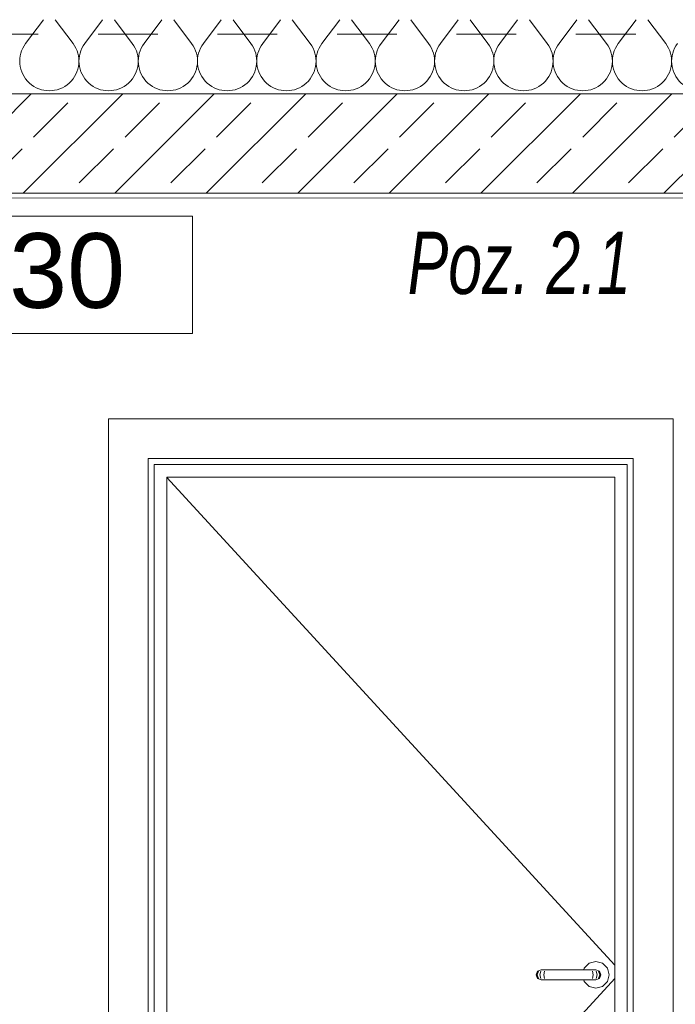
# Model space of a CAD drawing. Header units: millimetres. Extents: x 92668 to 123324, y -8921 to 14506.
# Tile 121 of 133: x 113452 to 114769, y 9611 to 11589. Entities that reach past the tile are written whole.
import ezdxf

# ---------------------------------------------------------------- set-up
doc = ezdxf.new("R2010")
doc.units = ezdxf.units.MM
doc.header["$MEASUREMENT"] = 0
doc.linetypes.add('Przerywana', pattern=[240, 120, -120])
doc.linetypes.add('Wipeout_Contour', pattern=[1000, 0, -1000])
for name, color, linetype, lineweight, true_color in [('0_Nr_pióra__85', 7, 'Continuous', 13, 0x80c2ff), ('Nowe_A-Konstrukcja Opis_Nr_pióra__58', 7, 'Continuous', 13, 0xdf0000), ('Nowe_A-Wymiary-Wewnętrzne_Nr_pióra__45', 7, 'Continuous', 15, 0x40a5ff), ('Nowe_A-Wymiary-Wewnętrzne_Nr_pióra__85', 7, 'Continuous', 13, 0x80c2ff), ('Nowe_A-Wymiary-Zewnętrzne_Nr_pióra__45', 7, 'Continuous', 15, 0x40a5ff), ('Nowe_A-Wymiary-Zewnętrzne_Nr_pióra__85', 7, 'Continuous', 13, 0x80c2ff)]:
    doc.layers.add(name, color=color, linetype=linetype, lineweight=lineweight, true_color=true_color)
for name, color, linetype, lineweight in [('Nowe_A-PPOŻ_Nr_pióra__20', 1, 'Continuous', 13), ('Nowe_A-Stropy_Nr_pióra__174', 7, 'Continuous', 5), ('Nowe_A-Stropy_Nr_pióra__49', 7, 'Continuous', 15), ('Nowe_A-Stropy_Nr_pióra__9', 7, 'Continuous', 13), ('Nowe_A-Wymiary-Wewnętrzne_Nr_pióra__46', 5, 'Continuous', 15), ('Nowe_A-Wymiary-Zewnętrzne_Nr_pióra__46', 5, 'Continuous', 15), ('Nowe_Drzwi Archicad_Nr_pióra__3', 7, 'Continuous', 13)]:
    doc.layers.add(name, color=color, linetype=linetype, lineweight=lineweight)
for name, color, linetype in [('Nowe_A-Stropy', 7, 'Continuous'), ('Nowe_A-Wymiary-Wewnętrzne', 7, 'Continuous'), ('Nowe_A-Wymiary-Zewnętrzne', 7, 'Continuous'), ('Nowe_A-Ściany-Działowe', 7, 'Continuous'), ('Nowe_Drzwi Archicad', 7, 'Continuous')]:
    doc.layers.add(name, color=color, linetype=linetype)
doc.styles.add('STYL_AUTOMATYCZNY_1', font='arial.ttf')
doc.styles.add('STYL_AUTOMATYCZNY_2', font='arial.ttf')
doc.styles.add('STYL_AUTOMATYCZNY_4', font='arial.ttf', dxfattribs={"width": 0.7})
doc.dimstyles.new('STYL_AUTOMATYCZNY__1', dxfattribs={"dimtxt": 125, "dimasz": 47.5, "dimexe": 0.18, "dimexo": 20, "dimgap": 0, "dimtad": 1, "dimdec": 1, "dimlfac": 0.1, "dimzin": 0, "dimdsep": 46, "dimtxsty": 'STYL_AUTOMATYCZNY_2', "dimblk": 'ARROWHEAD_11', "dimblk1": 'ARROWHEAD_11', "dimblk2": 'ARROWHEAD_11', "dimcen": 0.09, "dimclrd": 256, "dimclre": 256, "dimclrt": 5, "dimadec": 1, "dimazin": 0, "dimtfac": 1, "dimtdec": 4, "dimtmove": 0, "dimatfit": 3, "dimfxl": 0, "dimtolj": 1, "dimtzin": 0, "dimarcsym": 0})

# ---------------------------------------------------------------- blocks, each defined once
blk = doc.blocks.new('*X53')
at = {"layer": 'Nowe_A-Stropy_Nr_pióra__174', "color": 7, "linetype": 'Continuous', "lineweight": 5}
for p, q in [((113464.3, 11541.2), (113500, 11588.8)), ((113559.5, 11541.2), (113523.8, 11588.8)), ((113583.3, 11541.2), (113619, 11588.8)), ((113678.6, 11541.2), (113642.9, 11588.8)), ((113702.4, 11541.2), (113738.1, 11588.8)), ((113797.6, 11541.2), (113761.9, 11588.8)), ((113821.4, 11541.2), (113857.1, 11588.8)), ((113916.7, 11541.2), (113881, 11588.8)), ((113940.5, 11541.2), (113976.2, 11588.8)), ((114035.7, 11541.2), (114000, 11588.8)), ((114059.5, 11541.2), (114095.2, 11588.8)), ((114154.8, 11541.2), (114119, 11588.8)), ((114178.6, 11541.2), (114214.3, 11588.8)), ((114273.8, 11541.2), (114238.1, 11588.8)), ((114297.6, 11541.2), (114333.3, 11588.8)), ((114392.9, 11541.2), (114357.1, 11588.8)), ((114416.7, 11541.2), (114452.4, 11588.8)), ((114511.9, 11541.2), (114476.2, 11588.8)), ((114535.7, 11541.2), (114571.4, 11588.8)), ((114631, 11541.2), (114595.2, 11588.8)), ((114654.8, 11541.2), (114690.5, 11588.8)), ((114750, 11541.2), (114714.3, 11588.8))]:
    blk.add_line(p, q, dxfattribs=at)
for centre in [(113511.9, 11505.5), (113631, 11505.5), (113750, 11505.5), (113869, 11505.5), (113988.1, 11505.5), (114107.1, 11505.5), (114226.2, 11505.5), (114345.2, 11505.5), (114464.3, 11505.5), (114583.3, 11505.5), (114702.4, 11505.5), (114821.4, 11505.5)]:
    blk.add_arc(centre, 59.5, 143.1301, 36.8699, dxfattribs=at)
blk = doc.blocks.new('ElemPrzekroju_39')
at = {"layer": 'Nowe_A-Stropy', "linetype": 'Continuous', "lineweight": 0, "true_color": 0x000000}
h = blk.add_hatch(dxfattribs=at)
h.set_pattern_fill('Beton_zbrojony', color=18, style=0, pattern_type=2)
h.set_pattern_definition([(45, (0, 0), (-91.92388, 91.92388), []), (45, (-45.96, 45.96), (-91.92388, 91.92388), [97.5, -32.5])])
h.paths.add_polyline_path([(109667.6, 11240), (109677.6, 11240), (112262.6, 11240), (112397.6, 11240), (116907.6, 11240), (116917.6, 11240), (116917.6, 11440), (109667.6, 11440)])
h = blk.add_hatch(dxfattribs=at)
h.set_pattern_fill('Tynk', color=18, style=0, pattern_type=2)
h.set_pattern_definition([(0, (0, 0), (0, 86.60254), [0, -50]), (0, (25, 43.3), (0, 86.60254), [0, -50])])
h.paths.add_polyline_path([(116907.6, 11240), (112397.6, 11240), (112397.6, 11230), (116907.6, 11230)])
at = {"layer": 'Nowe_A-Stropy_Nr_pióra__49', "color": 7, "linetype": 'Continuous', "lineweight": 15}
blk.add_line((116907.6, 11230), (112397.6, 11230), dxfattribs=at)
at = {"layer": 'Nowe_A-Stropy_Nr_pióra__9', "color": 7, "linetype": 'Continuous', "lineweight": 13}
for p, q in [((116917.6, 11440), (109667.6, 11440)), ((116907.6, 11240), (112397.6, 11240))]:
    blk.add_line(p, q, dxfattribs=at)
at = {"layer": 'Nowe_A-Stropy', "lineweight": 0}
blk.add_blockref('*X53', (0, 0), dxfattribs=at)
blk = doc.blocks.new('ElemPrzekroju_81')
at = {"color": 254, "linetype": 'Wipeout_Contour', "lineweight": 0, "ltscale": 2507769.774379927}
blk.add_wipeout([(112997.6, 9610), (112997.6, 9530), (113027.6, 9530), (113027.6, 9330), (113022.6, 9330), (113022.6, 9069), (113020.3, 9069), (113018.2, 9065.9), (113013.3, 9062.6), (113007.6, 9061.5), (112997.6, 9061.5), (112997.6, 8670), (113630.7, 8670), (113630.7, 10787), (114764.7, 10787), (114764.7, 8670), (116907.6, 8670), (116907.6, 11230), (112997.6, 11230), (112997.6, 10476.7), (113027.6, 10476.7), (113027.6, 9610)], dxfattribs=at).dxf.layer = 'Nowe_A-Ściany-Działowe'
blk = doc.blocks.new('ElemPrzekroju_83')
at = {"color": 254, "linetype": 'Wipeout_Contour', "lineweight": 0, "ltscale": 456531.765809}
blk.add_wipeout([(113722.7, 10695), (113710.7, 10707), (113710.7, 8670), (113722.7, 8670)], dxfattribs=at).dxf.layer = 'Nowe_Drzwi Archicad'
at = {"color": 254, "linetype": 'Wipeout_Contour', "lineweight": 0, "ltscale": 460365.85244}
blk.add_wipeout([(114672.7, 8670), (114684.7, 8670), (114684.7, 10707), (114672.7, 10695)], dxfattribs=at).dxf.layer = 'Nowe_Drzwi Archicad'
at = {"color": 254, "linetype": 'Wipeout_Contour', "lineweight": 0, "ltscale": 2070308.138889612}
blk.add_wipeout([(114585.4, 9660), (114586.4, 9656.5), (114596.2, 9646.6), (114609.7, 9643), (114623.2, 9646.6), (114633.1, 9656.5), (114636.7, 9670), (114633.1, 9683.5), (114623.2, 9693.4), (114609.7, 9697), (114596.2, 9693.4), (114586.4, 9683.5), (114585.4, 9680), (114609.7, 9680), (114616.8, 9677.1), (114619.7, 9670), (114616.8, 9662.9), (114609.7, 9660)], dxfattribs=at).dxf.layer = 'Nowe_Drzwi Archicad'
at = {"layer": 'Nowe_Drzwi Archicad_Nr_pióra__3', "color": 7, "linetype": 'Continuous', "lineweight": 13}
for p, q in [((114596.2, 9693.4), (114609.7, 9697)), ((114609.7, 9697), (114623.2, 9693.4)), ((114633.1, 9683.5), (114636.7, 9670)), ((114636.7, 9670), (114633.1, 9656.5)), ((114609.7, 9643), (114596.2, 9646.6)), ((114623.2, 9646.6), (114609.7, 9643))]:
    blk.add_line(p, q, dxfattribs=at)
at = {"color": 254, "linetype": 'Wipeout_Contour', "lineweight": 0, "ltscale": 458792.082931}
blk.add_wipeout([(114684.7, 10707), (113710.7, 10707), (113722.7, 10695), (114672.7, 10695)], dxfattribs=at).dxf.layer = 'Nowe_Drzwi Archicad'
at = {"color": 254, "linetype": 'Wipeout_Contour', "lineweight": 0, "ltscale": 456599.696823}
blk.add_wipeout([(113722.7, 8670), (113747.7, 8670), (113747.7, 10670), (113722.7, 10670)], dxfattribs=at).dxf.layer = 'Nowe_Drzwi Archicad'
at = {"color": 254, "linetype": 'Wipeout_Contour', "lineweight": 0, "ltscale": 460286.365094}
blk.add_wipeout([(114647.7, 8670), (114672.7, 8670), (114672.7, 10670), (114647.7, 10670)], dxfattribs=at).dxf.layer = 'Nowe_Drzwi Archicad'
at = {"color": 254, "linetype": 'Wipeout_Contour', "lineweight": 0, "ltscale": 460097.431409}
blk.add_wipeout([(114618, 9670), (114615.3, 9662.9), (114616.8, 9662.9), (114619.7, 9670)], dxfattribs=at).dxf.layer = 'Nowe_Drzwi Archicad'
at = {"color": 254, "linetype": 'Wipeout_Contour', "lineweight": 0, "ltscale": 456357.091648}
blk.add_wipeout([(113630.7, 10787), (113630.7, 8670), (113710.7, 8670), (113710.7, 10707)], dxfattribs=at).dxf.layer = 'Nowe_Drzwi Archicad'
at = {"color": 254, "linetype": 'Wipeout_Contour', "lineweight": 0, "ltscale": 460557.763795}
blk.add_wipeout([(114764.7, 8670), (114764.7, 10787), (114684.7, 10707), (114684.7, 8670)], dxfattribs=at).dxf.layer = 'Nowe_Drzwi Archicad'
at = {"color": 254, "linetype": 'Wipeout_Contour', "lineweight": 0, "ltscale": 688175.356011}
blk.add_wipeout([(113722.7, 10695), (113722.7, 10670), (113747.7, 10670), (114647.7, 10670), (114672.7, 10670), (114672.7, 10695)], dxfattribs=at).dxf.layer = 'Nowe_Drzwi Archicad'
at = {"color": 254, "linetype": 'Wipeout_Contour', "lineweight": 0, "ltscale": 460082.152575}
blk.add_wipeout([(114608.6, 9680), (114615.3, 9677.1), (114616.8, 9677.1), (114609.7, 9680)], dxfattribs=at).dxf.layer = 'Nowe_Drzwi Archicad'
at = {"color": 254, "linetype": 'Wipeout_Contour', "lineweight": 0, "ltscale": 460076.411719}
blk.add_wipeout([(114608.6, 9660), (114609.7, 9660), (114616.8, 9662.9), (114615.3, 9662.9)], dxfattribs=at).dxf.layer = 'Nowe_Drzwi Archicad'
at = {"layer": 'Nowe_Drzwi Archicad_Nr_pióra__3', "color": 7, "linetype": 'Continuous', "lineweight": 13}
for p, q in [((113722.7, 10695), (113722.7, 8670)), ((114672.7, 10695), (113722.7, 10695)), ((114672.7, 8670), (114672.7, 10695)), ((113747.7, 10670), (113747.7, 8670)), ((114647.7, 10670), (113747.7, 10670)), ((114647.7, 8670), (114647.7, 10670))]:
    blk.add_line(p, q, dxfattribs=at)
at = {"color": 254, "linetype": 'Wipeout_Contour', "lineweight": 0, "ltscale": 458809.320746}
blk.add_wipeout([(113630.7, 10787), (113710.7, 10707), (114684.7, 10707), (114764.7, 10787)], dxfattribs=at).dxf.layer = 'Nowe_Drzwi Archicad'
at = {"color": 254, "linetype": 'Wipeout_Contour', "lineweight": 0, "ltscale": 460099.809266}
blk.add_wipeout([(114615.3, 9677.1), (114618, 9670), (114619.7, 9670), (114616.8, 9677.1)], dxfattribs=at).dxf.layer = 'Nowe_Drzwi Archicad'
at = {"layer": 'Nowe_Drzwi Archicad_Nr_pióra__3', "color": 7, "linetype": 'Continuous', "lineweight": 13}
for p, q in [((113630.7, 8670), (113630.7, 10787)), ((113630.7, 10787), (114764.7, 10787)), ((114764.7, 10787), (114764.7, 8670)), ((113710.7, 10707), (113710.7, 8670)), ((114684.7, 10707), (113710.7, 10707)), ((114684.7, 8670), (114684.7, 10707))]:
    blk.add_line(p, q, dxfattribs=at)
at = {"color": 254, "linetype": 'Wipeout_Contour', "lineweight": 0, "ltscale": 460083.976416}
blk.add_wipeout([(114618, 9670), (114612.6, 9670), (114610.4, 9662.9), (114615.3, 9662.9)], dxfattribs=at).dxf.layer = 'Nowe_Drzwi Archicad'
at = {"color": 254, "linetype": 'Wipeout_Contour', "lineweight": 0, "ltscale": 460071.538153}
blk.add_wipeout([(114605.3, 9680), (114610.4, 9677.1), (114615.3, 9677.1), (114608.6, 9680)], dxfattribs=at).dxf.layer = 'Nowe_Drzwi Archicad'
at = {"color": 254, "linetype": 'Wipeout_Contour', "lineweight": 0, "ltscale": 460065.797169}
blk.add_wipeout([(114605.3, 9660), (114608.6, 9660), (114615.3, 9662.9), (114610.4, 9662.9)], dxfattribs=at).dxf.layer = 'Nowe_Drzwi Archicad'
at = {"layer": 'Nowe_Drzwi Archicad_Nr_pióra__3', "color": 7, "linetype": 'Continuous', "lineweight": 13}
blk.add_line((114633.1, 9656.5), (114623.2, 9646.6), dxfattribs=at)
at = {"color": 254, "linetype": 'Wipeout_Contour', "lineweight": 0, "ltscale": 460086.354339}
blk.add_wipeout([(114615.3, 9677.1), (114610.4, 9677.1), (114612.6, 9670), (114618, 9670)], dxfattribs=at).dxf.layer = 'Nowe_Drzwi Archicad'
at = {"layer": 'Nowe_Drzwi Archicad_Nr_pióra__3', "color": 7, "linetype": 'Continuous', "lineweight": 13}
blk.add_line((114623.2, 9693.4), (114633.1, 9683.5), dxfattribs=at)
at = {"color": 254, "linetype": 'Wipeout_Contour', "lineweight": 0, "ltscale": 460058.429952}
blk.add_wipeout([(114604.4, 9670), (114603.2, 9662.9), (114610.4, 9662.9), (114612.6, 9670)], dxfattribs=at).dxf.layer = 'Nowe_Drzwi Archicad'
at = {"color": 254, "linetype": 'Wipeout_Contour', "lineweight": 0, "ltscale": 460051.548679}
blk.add_wipeout([(114605.3, 9680), (114600.5, 9680), (114603.2, 9677.1), (114610.4, 9677.1)], dxfattribs=at).dxf.layer = 'Nowe_Drzwi Archicad'
at = {"color": 254, "linetype": 'Wipeout_Contour', "lineweight": 0, "ltscale": 460045.807454}
blk.add_wipeout([(114610.4, 9662.9), (114603.2, 9662.9), (114600.5, 9660), (114605.3, 9660)], dxfattribs=at).dxf.layer = 'Nowe_Drzwi Archicad'
at = {"color": 254, "linetype": 'Wipeout_Contour', "lineweight": 0, "ltscale": 460060.807999}
blk.add_wipeout([(114610.4, 9677.1), (114603.2, 9677.1), (114604.4, 9670), (114612.6, 9670)], dxfattribs=at).dxf.layer = 'Nowe_Drzwi Archicad'
at = {"layer": 'Nowe_Drzwi Archicad_Nr_pióra__3', "color": 7, "linetype": 'Continuous', "lineweight": 13}
for p, q in [((114615.3, 9677.1), (114618, 9670)), ((114616.8, 9677.1), (114619.7, 9670)), ((114618, 9670), (114615.3, 9662.9)), ((114619.7, 9670), (114616.8, 9662.9))]:
    blk.add_line(p, q, dxfattribs=at)
at = {"color": 254, "linetype": 'Wipeout_Contour', "lineweight": 0, "ltscale": 460026.694758}
blk.add_wipeout([(114595.7, 9670), (114595.4, 9662.9), (114603.2, 9662.9), (114604.4, 9670)], dxfattribs=at).dxf.layer = 'Nowe_Drzwi Archicad'
at = {"color": 254, "linetype": 'Wipeout_Contour', "lineweight": 0, "ltscale": 460026.032728}
blk.add_wipeout([(114600.5, 9680), (114594.7, 9680), (114595.4, 9677.1), (114603.2, 9677.1)], dxfattribs=at).dxf.layer = 'Nowe_Drzwi Archicad'
at = {"color": 254, "linetype": 'Wipeout_Contour', "lineweight": 0, "ltscale": 460020.291193}
blk.add_wipeout([(114594.7, 9660), (114600.5, 9660), (114603.2, 9662.9), (114595.4, 9662.9)], dxfattribs=at).dxf.layer = 'Nowe_Drzwi Archicad'
at = {"layer": 'Nowe_Drzwi Archicad_Nr_pióra__3', "color": 7, "linetype": 'Continuous', "lineweight": 13}
blk.add_line((114609.7, 9660), (114608.6, 9660), dxfattribs=at)
at = {"color": 254, "linetype": 'Wipeout_Contour', "lineweight": 0, "ltscale": 460029.07296}
blk.add_wipeout([(114595.4, 9677.1), (114595.7, 9670), (114604.4, 9670), (114603.2, 9677.1)], dxfattribs=at).dxf.layer = 'Nowe_Drzwi Archicad'
at = {"layer": 'Nowe_Drzwi Archicad_Nr_pióra__3', "color": 7, "linetype": 'Continuous', "lineweight": 13}
for p, q in [((114609.7, 9680), (114608.6, 9680)), ((114609.7, 9680), (114616.8, 9677.1)), ((114610.4, 9677.1), (114612.6, 9670)), ((114616.8, 9662.9), (114609.7, 9660)), ((114612.6, 9670), (114610.4, 9662.9))]:
    blk.add_line(p, q, dxfattribs=at)
at = {"color": 254, "linetype": 'Wipeout_Contour', "lineweight": 0, "ltscale": 459847.413648}
blk.add_wipeout([(114513.7, 9670), (114514, 9662.9), (114595.4, 9662.9), (114595.7, 9670)], dxfattribs=at).dxf.layer = 'Nowe_Drzwi Archicad'
at = {"layer": 'Nowe_Drzwi Archicad_Nr_pióra__3', "color": 7, "linetype": 'Continuous', "lineweight": 13}
blk.add_line((114608.6, 9660), (114605.3, 9660), dxfattribs=at)
at = {"color": 254, "linetype": 'Wipeout_Contour', "lineweight": 0, "ltscale": 459851.475915}
blk.add_wipeout([(114514.7, 9680), (114514, 9677.1), (114595.4, 9677.1), (114594.7, 9680)], dxfattribs=at).dxf.layer = 'Nowe_Drzwi Archicad'
at = {"color": 254, "linetype": 'Wipeout_Contour', "lineweight": 0, "ltscale": 459845.732211}
blk.add_wipeout([(114595.4, 9662.9), (114514, 9662.9), (114514.7, 9660), (114594.7, 9660)], dxfattribs=at).dxf.layer = 'Nowe_Drzwi Archicad'
at = {"layer": 'Nowe_Drzwi Archicad_Nr_pióra__3', "color": 7, "linetype": 'Continuous', "lineweight": 13}
for p, q in [((114586.4, 9656.5), (114585.4, 9660)), ((114596.2, 9646.6), (114586.4, 9656.5)), ((114600.5, 9660), (114594.7, 9660)), ((114605.3, 9660), (114600.5, 9660))]:
    blk.add_line(p, q, dxfattribs=at)
at = {"color": 254, "linetype": 'Wipeout_Contour', "lineweight": 0, "ltscale": 459849.79277}
blk.add_wipeout([(114514, 9677.1), (114513.7, 9670), (114595.7, 9670), (114595.4, 9677.1)], dxfattribs=at).dxf.layer = 'Nowe_Drzwi Archicad'
at = {"layer": 'Nowe_Drzwi Archicad_Nr_pióra__3', "color": 7, "linetype": 'Continuous', "lineweight": 13}
for p, q in [((114586.4, 9683.5), (114596.2, 9693.4)), ((114585.4, 9680), (114586.4, 9683.5)), ((114600.5, 9680), (114594.7, 9680)), ((114605.3, 9680), (114600.5, 9680)), ((114603.2, 9677.1), (114604.4, 9670)), ((114608.6, 9680), (114605.3, 9680)), ((114604.4, 9670), (114603.2, 9662.9))]:
    blk.add_line(p, q, dxfattribs=at)
at = {"color": 254, "linetype": 'Wipeout_Contour', "lineweight": 0, "ltscale": 459668.132748}
blk.add_wipeout([(114505.1, 9670), (114506.2, 9662.9), (114514, 9662.9), (114513.7, 9670)], dxfattribs=at).dxf.layer = 'Nowe_Drzwi Archicad'
at = {"color": 254, "linetype": 'Wipeout_Contour', "lineweight": 0, "ltscale": 459676.919316}
blk.add_wipeout([(114509, 9680), (114506.2, 9677.1), (114514, 9677.1), (114514.7, 9680)], dxfattribs=at).dxf.layer = 'Nowe_Drzwi Archicad'
at = {"color": 254, "linetype": 'Wipeout_Contour', "lineweight": 0, "ltscale": 459671.173435}
blk.add_wipeout([(114506.2, 9662.9), (114509, 9660), (114514.7, 9660), (114514, 9662.9)], dxfattribs=at).dxf.layer = 'Nowe_Drzwi Archicad'
at = {"color": 254, "linetype": 'Wipeout_Contour', "lineweight": 0, "ltscale": 459670.51279}
blk.add_wipeout([(114505.1, 9670), (114513.7, 9670), (114514, 9677.1), (114506.2, 9677.1)], dxfattribs=at).dxf.layer = 'Nowe_Drzwi Archicad'
at = {"color": 254, "linetype": 'Wipeout_Contour', "lineweight": 0, "ltscale": 459636.397747}
blk.add_wipeout([(114496.9, 9670), (114499, 9662.9), (114506.2, 9662.9), (114505.1, 9670)], dxfattribs=at).dxf.layer = 'Nowe_Drzwi Archicad'
at = {"color": 254, "linetype": 'Wipeout_Contour', "lineweight": 0, "ltscale": 459651.403516}
blk.add_wipeout([(114509, 9680), (114504.1, 9680), (114499, 9677.1), (114506.2, 9677.1)], dxfattribs=at).dxf.layer = 'Nowe_Drzwi Archicad'
at = {"color": 254, "linetype": 'Wipeout_Contour', "lineweight": 0, "ltscale": 459645.657325}
blk.add_wipeout([(114506.2, 9662.9), (114499, 9662.9), (114504.1, 9660), (114509, 9660)], dxfattribs=at).dxf.layer = 'Nowe_Drzwi Archicad'
at = {"layer": 'Nowe_Drzwi Archicad_Nr_pióra__3', "color": 7, "linetype": 'Continuous', "lineweight": 13}
blk.add_line((114594.7, 9660), (114514.7, 9660), dxfattribs=at)
at = {"color": 254, "linetype": 'Wipeout_Contour', "lineweight": 0, "ltscale": 459638.777944}
blk.add_wipeout([(114499, 9677.1), (114496.9, 9670), (114505.1, 9670), (114506.2, 9677.1)], dxfattribs=at).dxf.layer = 'Nowe_Drzwi Archicad'
at = {"layer": 'Nowe_Drzwi Archicad_Nr_pióra__3', "color": 7, "linetype": 'Continuous', "lineweight": 13}
blk.add_line((114594.7, 9680), (114514.7, 9680), dxfattribs=at)
at = {"color": 254, "linetype": 'Wipeout_Contour', "lineweight": 0, "ltscale": 459610.851464}
blk.add_wipeout([(114496.9, 9670), (114491.5, 9670), (114494.2, 9662.9), (114499, 9662.9)], dxfattribs=at).dxf.layer = 'Nowe_Drzwi Archicad'
at = {"color": 254, "linetype": 'Wipeout_Contour', "lineweight": 0, "ltscale": 459631.414176}
blk.add_wipeout([(114500.9, 9680), (114494.2, 9677.1), (114499, 9677.1), (114504.1, 9680)], dxfattribs=at).dxf.layer = 'Nowe_Drzwi Archicad'
at = {"color": 254, "linetype": 'Wipeout_Contour', "lineweight": 0, "ltscale": 459625.667743}
blk.add_wipeout([(114499, 9662.9), (114494.2, 9662.9), (114500.9, 9660), (114504.1, 9660)], dxfattribs=at).dxf.layer = 'Nowe_Drzwi Archicad'
at = {"color": 254, "linetype": 'Wipeout_Contour', "lineweight": 0, "ltscale": 459613.231785}
blk.add_wipeout([(114499, 9677.1), (114494.2, 9677.1), (114491.5, 9670), (114496.9, 9670)], dxfattribs=at).dxf.layer = 'Nowe_Drzwi Archicad'
at = {"color": 254, "linetype": 'Wipeout_Contour', "lineweight": 0, "ltscale": 459597.39658}
blk.add_wipeout([(114489.7, 9670), (114492.7, 9662.9), (114494.2, 9662.9), (114491.5, 9670)], dxfattribs=at).dxf.layer = 'Nowe_Drzwi Archicad'
at = {"color": 254, "linetype": 'Wipeout_Contour', "lineweight": 0, "ltscale": 459620.799833}
blk.add_wipeout([(114492.7, 9677.1), (114494.2, 9677.1), (114500.9, 9680), (114499.7, 9680)], dxfattribs=at).dxf.layer = 'Nowe_Drzwi Archicad'
at = {"color": 254, "linetype": 'Wipeout_Contour', "lineweight": 0, "ltscale": 459615.053272}
blk.add_wipeout([(114494.2, 9662.9), (114492.7, 9662.9), (114499.7, 9660), (114500.9, 9660)], dxfattribs=at).dxf.layer = 'Nowe_Drzwi Archicad'
at = {"layer": 'Nowe_Drzwi Archicad_Nr_pióra__3', "color": 7, "linetype": 'Continuous', "lineweight": 13}
for p, q in [((113747.7, 10668.9), (114647.7, 9689.1)), ((114509, 9680), (114504.1, 9680)), ((114506.2, 9677.1), (114505.1, 9670)), ((114514.7, 9680), (114509, 9680)), ((114500.9, 9660), (114499.7, 9660)), ((114504.1, 9660), (114500.9, 9660)), ((114509, 9660), (114504.1, 9660)), ((114505.1, 9670), (114506.2, 9662.9)), ((114514.7, 9660), (114509, 9660))]:
    blk.add_line(p, q, dxfattribs=at)
at = {"color": 254, "linetype": 'Wipeout_Contour', "lineweight": 0, "ltscale": 459599.776967}
blk.add_wipeout([(114492.7, 9677.1), (114489.7, 9670), (114491.5, 9670), (114494.2, 9677.1)], dxfattribs=at).dxf.layer = 'Nowe_Drzwi Archicad'
at = {"layer": 'Nowe_Drzwi Archicad_Nr_pióra__3', "color": 7, "linetype": 'Continuous', "lineweight": 13}
for p, q in [((114492.7, 9677.1), (114489.7, 9670)), ((114494.2, 9677.1), (114491.5, 9670)), ((114499.7, 9680), (114492.7, 9677.1)), ((114499, 9677.1), (114496.9, 9670)), ((114500.9, 9680), (114499.7, 9680)), ((114504.1, 9680), (114500.9, 9680)), ((113747.7, 8683.1), (114647.7, 9662.9)), ((114489.7, 9670), (114492.7, 9662.9)), ((114491.5, 9670), (114494.2, 9662.9)), ((114492.7, 9662.9), (114499.7, 9660)), ((114496.9, 9670), (114499, 9662.9))]:
    blk.add_line(p, q, dxfattribs=at)
blk = doc.blocks.new('*D374')
at = {"layer": 'Nowe_A-Wymiary-Wewnętrzne_Nr_pióra__45', "linetype": 'Continuous', "lineweight": 15, "true_color": 0x40a5ff}
for points in [[(116317.2, 10870), (116318.2, 10865.2), (116320.9, 10861.2), (116324.9, 10858.5), (116329.7, 10857.5), (116334.5, 10858.5), (116338.6, 10861.2), (116341.3, 10865.2), (116342.2, 10870), (116341.3, 10874.8), (116338.6, 10878.8), (116334.5, 10881.5), (116329.7, 10882.5), (116324.9, 10881.5), (116320.9, 10878.8), (116318.2, 10874.8)], [(116317.2, 8670), (116318.2, 8665.2), (116320.9, 8661.2), (116324.9, 8658.5), (116329.7, 8657.5), (116334.5, 8658.5), (116338.6, 8661.2), (116341.3, 8665.2), (116342.2, 8670), (116341.3, 8674.8), (116338.6, 8678.8), (116334.5, 8681.5), (116329.7, 8682.5), (116324.9, 8681.5), (116320.9, 8678.8), (116318.2, 8674.8)]]:
    blk.add_hatch(color=161, dxfattribs=at).paths.add_polyline_path(points)
at = {"layer": 'Nowe_A-Wymiary-Wewnętrzne_Nr_pióra__45', "color": 161, "linetype": 'Continuous', "lineweight": 15, "true_color": 0x40a5ff}
for centre in [(116329.7, 10870), (116329.7, 8670)]:
    blk.add_circle(centre, 12.5, dxfattribs=at)
at = {"layer": 'Nowe_A-Wymiary-Wewnętrzne_Nr_pióra__85', "color": 151, "linetype": 'Continuous', "lineweight": 13, "true_color": 0x80c2ff}
for p, q in [((116317.2, 10870), (116282.9, 10870)), ((116376.6, 10870), (116342.2, 10870)), ((116329.7, 8682.5), (116329.7, 10857.5)), ((116317.2, 8670), (116282.9, 8670)), ((116376.6, 8670), (116342.2, 8670))]:
    blk.add_line(p, q, dxfattribs=at)
at = {"layer": 'Nowe_A-Wymiary-Wewnętrzne_Nr_pióra__46', "color": 5, "lineweight": 15, "char_height": 125, "attachment_point": 7, "rotation": 90, "style": 'STYL_AUTOMATYCZNY_2'}
for s, insert in [('\\A1;{\\pql;\\fArial|b0|i0|c238|p0;\\W1.000000;220,0}', (116304.7, 9722.3)), ('\\A1;{\\pql;\\fArial|b0|i0|c238|p0;\\W1.000000;35,0}', (116304.7, 8682.5))]:
    blk.add_mtext(s, dxfattribs=dict(at, insert=insert))
blk = doc.blocks.new('ARROWHEAD_11')
at = {"color": 0, "linetype": 'Continuous', "lineweight": 0}
blk.add_line((0, 0), (-1, 0), dxfattribs=at)
at = {"color": 0, "linetype": 'Continuous', "lineweight": 0, "const_width": 0.25, "flags": 128}
blk.add_lwpolyline([(-0.125, 0, 1), (0.125, 0, 1)], format="xyb", close=True, dxfattribs=at)
blk = doc.blocks.new('*D375')
at = {"layer": 'Nowe_A-Wymiary-Wewnętrzne_Nr_pióra__45', "linetype": 'Continuous', "lineweight": 15, "true_color": 0x40a5ff}
for points in [[(116317.2, 11240), (116318.2, 11235.2), (116320.9, 11231.2), (116324.9, 11228.5), (116329.7, 11227.5), (116334.5, 11228.5), (116338.6, 11231.2), (116341.3, 11235.2), (116342.2, 11240), (116341.3, 11244.8), (116338.6, 11248.8), (116334.5, 11251.5), (116329.7, 11252.5), (116324.9, 11251.5), (116320.9, 11248.8), (116318.2, 11244.8)], [(116317.2, 10870), (116318.2, 10865.2), (116320.9, 10861.2), (116324.9, 10858.5), (116329.7, 10857.5), (116334.5, 10858.5), (116338.6, 10861.2), (116341.3, 10865.2), (116342.2, 10870), (116341.3, 10874.8), (116338.6, 10878.8), (116334.5, 10881.5), (116329.7, 10882.5), (116324.9, 10881.5), (116320.9, 10878.8), (116318.2, 10874.8)]]:
    blk.add_hatch(color=161, dxfattribs=at).paths.add_polyline_path(points)
at = {"layer": 'Nowe_A-Wymiary-Wewnętrzne_Nr_pióra__45', "color": 161, "linetype": 'Continuous', "lineweight": 15, "true_color": 0x40a5ff}
for centre in [(116329.7, 11240), (116329.7, 10870)]:
    blk.add_circle(centre, 12.5, dxfattribs=at)
at = {"layer": 'Nowe_A-Wymiary-Wewnętrzne_Nr_pióra__85', "color": 151, "linetype": 'Continuous', "lineweight": 13, "true_color": 0x80c2ff}
for p, q in [((116317.2, 11240), (116282.9, 11240)), ((116376.6, 11240), (116342.2, 11240)), ((116329.7, 10882.5), (116329.7, 11227.5)), ((116317.2, 10870), (116282.9, 10870)), ((116376.6, 10870), (116342.2, 10870))]:
    blk.add_line(p, q, dxfattribs=at)
at = {"layer": 'Nowe_A-Wymiary-Wewnętrzne_Nr_pióra__46', "color": 5, "lineweight": 15, "char_height": 125, "attachment_point": 7, "rotation": 90, "style": 'STYL_AUTOMATYCZNY_2'}
for s, insert in [('\\A1;{\\pql;\\fArial|b0|i0|c238|p0;\\W1.000000;20,0}', (116161, 11173.2)), ('\\A1;{\\pql;\\fArial|b0|i0|c238|p0;\\W1.000000;37,0}', (116304.7, 10888.2))]:
    blk.add_mtext(s, dxfattribs=dict(at, insert=insert))
blk = doc.blocks.new('*D376')
at = {"layer": 'Nowe_A-Wymiary-Wewnętrzne_Nr_pióra__45', "linetype": 'Continuous', "lineweight": 15, "true_color": 0x40a5ff}
for points in [[(116317.2, 11440), (116318.2, 11435.2), (116320.9, 11431.2), (116324.9, 11428.5), (116329.7, 11427.5), (116334.5, 11428.5), (116338.6, 11431.2), (116341.3, 11435.2), (116342.2, 11440), (116341.3, 11444.8), (116338.6, 11448.8), (116334.5, 11451.5), (116329.7, 11452.5), (116324.9, 11451.5), (116320.9, 11448.8), (116318.2, 11444.8)], [(116317.2, 11240), (116318.2, 11235.2), (116320.9, 11231.2), (116324.9, 11228.5), (116329.7, 11227.5), (116334.5, 11228.5), (116338.6, 11231.2), (116341.3, 11235.2), (116342.2, 11240), (116341.3, 11244.8), (116338.6, 11248.8), (116334.5, 11251.5), (116329.7, 11252.5), (116324.9, 11251.5), (116320.9, 11248.8), (116318.2, 11244.8)]]:
    blk.add_hatch(color=161, dxfattribs=at).paths.add_polyline_path(points)
at = {"layer": 'Nowe_A-Wymiary-Wewnętrzne_Nr_pióra__45', "color": 161, "linetype": 'Continuous', "lineweight": 15, "true_color": 0x40a5ff}
for centre in [(116329.7, 11440), (116329.7, 11240)]:
    blk.add_circle(centre, 12.5, dxfattribs=at)
at = {"layer": 'Nowe_A-Wymiary-Wewnętrzne_Nr_pióra__85', "color": 151, "linetype": 'Continuous', "lineweight": 13, "true_color": 0x80c2ff}
for p, q in [((116317.2, 11440), (116282.9, 11440)), ((116376.6, 11440), (116342.2, 11440)), ((116329.7, 11252.5), (116329.7, 11427.5)), ((116317.2, 11240), (116282.9, 11240)), ((116376.6, 11240), (116342.2, 11240))]:
    blk.add_line(p, q, dxfattribs=at)
blk = doc.blocks.new('*D377')
at = {"layer": 'Nowe_A-Wymiary-Wewnętrzne_Nr_pióra__45', "linetype": 'Continuous', "lineweight": 15, "true_color": 0x40a5ff}
for points in [[(116317.2, 11690), (116318.2, 11685.2), (116320.9, 11681.2), (116324.9, 11678.5), (116329.7, 11677.5), (116334.5, 11678.5), (116338.6, 11681.2), (116341.3, 11685.2), (116342.2, 11690), (116341.3, 11694.8), (116338.6, 11698.8), (116334.5, 11701.5), (116329.7, 11702.5), (116324.9, 11701.5), (116320.9, 11698.8), (116318.2, 11694.8)], [(116317.2, 11440), (116318.2, 11435.2), (116320.9, 11431.2), (116324.9, 11428.5), (116329.7, 11427.5), (116334.5, 11428.5), (116338.6, 11431.2), (116341.3, 11435.2), (116342.2, 11440), (116341.3, 11444.8), (116338.6, 11448.8), (116334.5, 11451.5), (116329.7, 11452.5), (116324.9, 11451.5), (116320.9, 11448.8), (116318.2, 11444.8)]]:
    blk.add_hatch(color=161, dxfattribs=at).paths.add_polyline_path(points)
at = {"layer": 'Nowe_A-Wymiary-Wewnętrzne_Nr_pióra__45', "color": 161, "linetype": 'Continuous', "lineweight": 15, "true_color": 0x40a5ff}
for centre in [(116329.7, 11690), (116329.7, 11440)]:
    blk.add_circle(centre, 12.5, dxfattribs=at)
at = {"layer": 'Nowe_A-Wymiary-Wewnętrzne_Nr_pióra__85', "color": 151, "linetype": 'Continuous', "lineweight": 13, "true_color": 0x80c2ff}
for p, q in [((116329.7, 11702.5), (116329.7, 11715)), ((116317.2, 11690), (116282.9, 11690)), ((116329.7, 11452.5), (116329.7, 11677.5)), ((116376.6, 11690), (116342.2, 11690)), ((116317.2, 11440), (116282.9, 11440)), ((116376.6, 11440), (116342.2, 11440))]:
    blk.add_line(p, q, dxfattribs=at)
at = {"layer": 'Nowe_A-Wymiary-Wewnętrzne_Nr_pióra__46', "color": 5, "lineweight": 15, "insert": (116304.7, 11702.5), "char_height": 125, "attachment_point": 7, "rotation": 90, "style": 'STYL_AUTOMATYCZNY_2'}
blk.add_mtext('\\A1;{\\pql;\\fArial|b0|i0|c238|p0;\\W1.000000;25,0}', dxfattribs=at)
blk = doc.blocks.new('*D410')
at = {"layer": 'Nowe_A-Wymiary-Zewnętrzne_Nr_pióra__45', "linetype": 'Continuous', "lineweight": 15, "true_color": 0x40a5ff}
for points in [[(119360.2, 11980), (119361.2, 11975.2), (119363.9, 11971.2), (119368, 11968.5), (119372.7, 11967.5), (119377.5, 11968.5), (119381.6, 11971.2), (119384.3, 11975.2), (119385.2, 11980), (119384.3, 11984.8), (119381.6, 11988.8), (119377.5, 11991.5), (119372.7, 11992.5), (119368, 11991.5), (119363.9, 11988.8), (119361.2, 11984.8)], [(119360.2, 11420), (119361.2, 11415.2), (119363.9, 11411.2), (119368, 11408.5), (119372.7, 11407.5), (119377.5, 11408.5), (119381.6, 11411.2), (119384.3, 11415.2), (119385.2, 11420), (119384.3, 11424.8), (119381.6, 11428.8), (119377.5, 11431.5), (119372.7, 11432.5), (119368, 11431.5), (119363.9, 11428.8), (119361.2, 11424.8)]]:
    blk.add_hatch(color=161, dxfattribs=at).paths.add_polyline_path(points)
at = {"layer": 'Nowe_A-Wymiary-Zewnętrzne_Nr_pióra__45', "color": 161, "linetype": 'Continuous', "lineweight": 15, "true_color": 0x40a5ff}
for centre in [(119372.7, 11980), (119372.7, 11420)]:
    blk.add_circle(centre, 12.5, dxfattribs=at)
at = {"layer": 'Nowe_A-Wymiary-Zewnętrzne_Nr_pióra__85', "color": 151, "linetype": 'Continuous', "lineweight": 13, "true_color": 0x80c2ff}
for p, q in [((119360.2, 11980), (119325.9, 11980)), ((119372.7, 11432.5), (119372.7, 11967.5)), ((119419.6, 11980), (119385.2, 11980)), ((119360.2, 11420), (119325.9, 11420)), ((119419.6, 11420), (119385.2, 11420))]:
    blk.add_line(p, q, dxfattribs=at)
at = {"layer": 'Nowe_A-Wymiary-Zewnętrzne_Nr_pióra__46', "color": 5, "lineweight": 15, "char_height": 125, "attachment_point": 7, "rotation": 90, "style": 'STYL_AUTOMATYCZNY_2'}
for s, insert in [('\\A1;{\\pql;\\fArial|b0|i0|c238|p0;\\W1.000000;26,0}', (119204, 11943.2)), ('\\A1;{\\pql;\\fArial|b0|i0|c238|p0;\\W1.000000;56,0}', (119347.7, 11533.2))]:
    blk.add_mtext(s, dxfattribs=dict(at, insert=insert))
blk = doc.blocks.new('*D414')
at = {"layer": 'Nowe_A-Wymiary-Zewnętrzne_Nr_pióra__45', "linetype": 'Continuous', "lineweight": 15, "true_color": 0x40a5ff}
for points in [[(119555.9, 12845), (119556.9, 12840.2), (119559.6, 12836.2), (119563.6, 12833.5), (119568.4, 12832.5), (119573.2, 12833.5), (119577.3, 12836.2), (119580, 12840.2), (119580.9, 12845), (119580, 12849.8), (119577.3, 12853.8), (119573.2, 12856.5), (119568.4, 12857.5), (119563.6, 12856.5), (119559.6, 12853.8), (119556.9, 12849.8)], [(119555.9, -450), (119556.9, -454.8), (119559.6, -458.8), (119563.6, -461.5), (119568.4, -462.5), (119573.2, -461.5), (119577.3, -458.8), (119580, -454.8), (119580.9, -450), (119580, -445.2), (119577.3, -441.2), (119573.2, -438.5), (119568.4, -437.5), (119563.6, -438.5), (119559.6, -441.2), (119556.9, -445.2)]]:
    blk.add_hatch(color=161, dxfattribs=at).paths.add_polyline_path(points)
at = {"layer": 'Nowe_A-Wymiary-Zewnętrzne_Nr_pióra__45', "color": 161, "linetype": 'Continuous', "lineweight": 15, "true_color": 0x40a5ff}
for centre in [(119568.4, 12845), (119568.4, -450)]:
    blk.add_circle(centre, 12.5, dxfattribs=at)
at = {"layer": 'Nowe_A-Wymiary-Zewnętrzne_Nr_pióra__85', "color": 151, "linetype": 'Continuous', "lineweight": 13, "true_color": 0x80c2ff}
for p, q in [((119568.4, 12857.5), (119568.4, 12870)), ((119555.9, 12845), (119521.5, 12845)), ((119615.3, 12845), (119580.9, 12845)), ((119568.4, -437.5), (119568.4, 12832.5)), ((119555.9, -450), (119521.5, -450)), ((119615.3, -450), (119580.9, -450)), ((119568.4, -475), (119568.4, -462.5))]:
    blk.add_line(p, q, dxfattribs=at)
at = {"layer": 'Nowe_A-Wymiary-Zewnętrzne_Nr_pióra__46', "color": 5, "lineweight": 15, "insert": (119543.4, 5911.5), "char_height": 125, "attachment_point": 7, "rotation": 90, "style": 'STYL_AUTOMATYCZNY_2'}
blk.add_mtext('\\A1;{\\pql;\\fArial|b0|i0|c238|p0;\\W1.000000;1\xa0329,5}', dxfattribs=at)
blk = doc.blocks.new('B Przekrój_STORY_MARKER')
at = {"layer": '0_Nr_pióra__85', "color": 151, "linetype": 'Przerywana', "lineweight": 13, "true_color": 0x80c2ff}
blk.add_line((96329.8, 11560), (119661.6, 11560), dxfattribs=at)

msp = doc.modelspace()

# ---------------------------------------------------------------- block references
at = {"layer": 'Nowe_A-Stropy', "lineweight": 0}
msp.add_blockref('ElemPrzekroju_39', (0, 0), dxfattribs=at)

# ---------------------------------------------------------------- dimensions: what is measured, and where the dimension line sits
at = {"layer": 'Nowe_A-Wymiary-Wewnętrzne', "color": 151, "linetype": 'Continuous', "lineweight": 13, "true_color": 0x80c2ff}
dim = msp.add_linear_dim(base=(116329.73, 11690), p1=(107442.6, 11440), p2=(107442.6, 11690), angle=90, dimstyle='STYL_AUTOMATYCZNY__1', dxfattribs=at)
dim.commit()
dim.dimension.update_dxf_attribs({"geometry": '*D377', "text_midpoint": (116242.23, 11864.32), "dimtype": 160, "text_rotation": 90})
at = {"layer": 'Nowe_A-Wymiary-Zewnętrzne', "color": 151, "linetype": 'Continuous', "lineweight": 13, "true_color": 0x80c2ff}
dim = msp.add_linear_dim(base=(119372.74, 11980), p1=(118022.6, 11420), p2=(98707.6, 11980), angle=90, dimstyle='STYL_AUTOMATYCZNY__1', dxfattribs=at)
dim.commit()
dim.dimension.update_dxf_attribs({"geometry": '*D410', "text_midpoint": (119285.24, 11695), "dimtype": 160, "text_rotation": 90})

# ---------------------------------------------------------------- next in the draw order: block references
at = {"layer": 'Nowe_A-Ściany-Działowe', "lineweight": 0}
msp.add_blockref('ElemPrzekroju_81', (0, 0), dxfattribs=at)

# ---------------------------------------------------------------- next in the draw order: linework, layer by layer
at = {"layer": 'Nowe_A-PPOŻ_Nr_pióra__20', "color": 1, "linetype": 'Continuous', "lineweight": 13, "flags": 128}
msp.add_lwpolyline([(113098.02, 11194.44), (113799.26, 11194.44), (113799.26, 10958.72), (113098.02, 10958.72)], close=True, dxfattribs=at)

# ---------------------------------------------------------------- next in the draw order: block references
at = {"layer": 'Nowe_Drzwi Archicad', "lineweight": 0}
msp.add_blockref('ElemPrzekroju_83', (0, 0), dxfattribs=at)

# ---------------------------------------------------------------- next in the draw order: texts
at = {"layer": 'Nowe_A-Konstrukcja Opis_Nr_pióra__58', "color": 12, "linetype": 'Continuous', "lineweight": 13, "true_color": 0xdf0000, "insert": (114231.73, 11036.04), "char_height": 125, "attachment_point": 7, "style": 'STYL_AUTOMATYCZNY_4'}
msp.add_mtext('\\A1;{\\pql;\\fArial|b0|i1|c238|p0;\\W0.700000;Poz. \\fArial|b0|i1|c238|p0;\\W0.700000;2\\fArial|b0|i1|c238|p0;\\W0.700000;.1}', dxfattribs=at)
at = {"layer": 'Nowe_A-PPOŻ_Nr_pióra__20', "color": 1, "linetype": 'Continuous', "lineweight": 13, "insert": (113448.64, 11083.85), "char_height": 150, "attachment_point": 5, "style": 'STYL_AUTOMATYCZNY_1'}
msp.add_mtext('\\A1;{\\pqc;\\fArial|b0|i0|c238|p0;\\W1.000000;EI\\fArial|b0|i0|c238|p0;\\W1.000000;3\\fArial|b0|i0|c238|p0;\\W1.000000;0}', dxfattribs=at)

# ---------------------------------------------------------------- next in the draw order: dimensions: what is measured, and where the dimension line sits
at = {"layer": 'Nowe_A-Wymiary-Wewnętrzne', "color": 151, "linetype": 'Continuous', "lineweight": 13, "true_color": 0x80c2ff}
for base, p1, p2, picture, middle in [((116329.73, 11240), (116907.6, 10870), (107577.6, 11240), '*D375', (116242.23, 11050)), ((116329.73, 11440), (107577.6, 11240), (107442.6, 11440), '*D376', (116098.48, 11335))]:
    dim = msp.add_linear_dim(base=base, p1=p1, p2=p2, angle=90, dimstyle='STYL_AUTOMATYCZNY__1', dxfattribs=at)
    dim.commit()
    dim.dimension.update_dxf_attribs({"geometry": picture, "text_midpoint": middle, "dimtype": 160, "text_rotation": 90})

# ---------------------------------------------------------------- next in the draw order: block references
at = {"linetype": 'Continuous', "lineweight": 0}
msp.add_blockref('B Przekrój_STORY_MARKER', (0, 0), dxfattribs=at)

# ---------------------------------------------------------------- next in the draw order: dimensions: what is measured, and where the dimension line sits
at = {"layer": 'Nowe_A-Wymiary-Wewnętrzne', "color": 151, "linetype": 'Continuous', "lineweight": 13, "true_color": 0x80c2ff}
dim = msp.add_linear_dim(base=(116329.73, 10870), p1=(107462.6, 8670), p2=(116907.6, 10870), angle=90, dimstyle='STYL_AUTOMATYCZNY__1', dxfattribs=at)
dim.commit()
dim.dimension.update_dxf_attribs({"geometry": '*D374', "text_midpoint": (116242.23, 9931.72), "dimtype": 160, "text_rotation": 90})
at = {"layer": 'Nowe_A-Wymiary-Zewnętrzne', "color": 151, "linetype": 'Continuous', "lineweight": 13, "true_color": 0x80c2ff}
dim = msp.add_linear_dim(base=(119568.41, 12845), p1=(98787.6, -450), p2=(98654.74, 12845), angle=90, dimstyle='STYL_AUTOMATYCZNY__1', dxfattribs=at)
dim.commit()
dim.dimension.update_dxf_attribs({"geometry": '*D414', "text_midpoint": (119480.91, 6192.64), "dimtype": 160, "text_rotation": 90})

doc.saveas('drawing.dxf')
